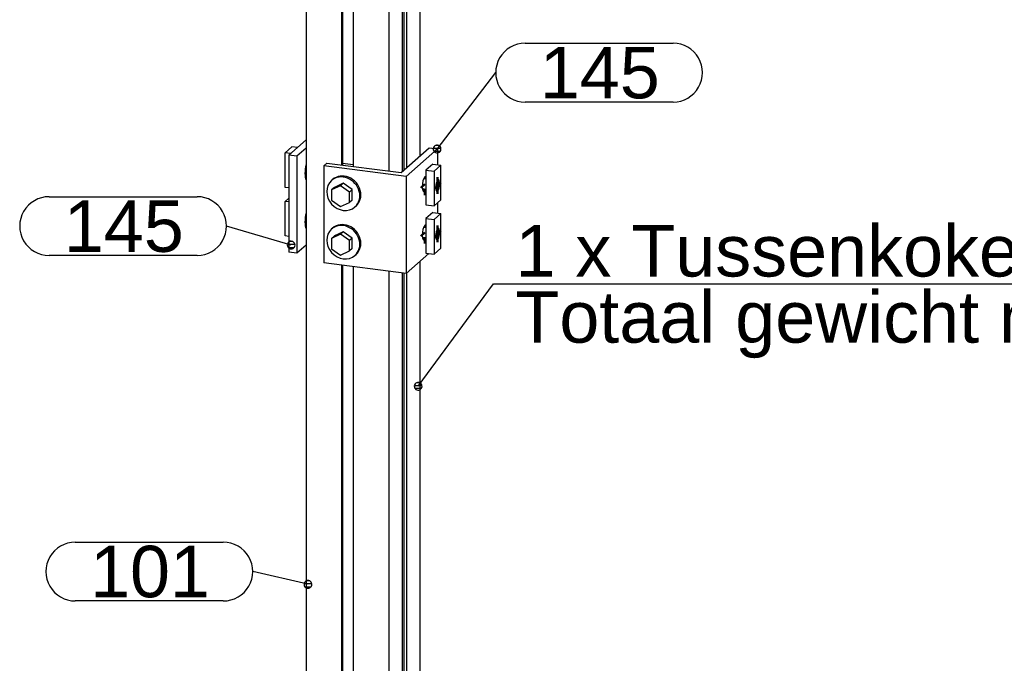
# Model space of a CAD drawing. Header units: millimetres. Extents: x -2 to 418, y -488 to -191.
# Tile 27 of 29: x 274 to 341, y -307 to -264. Entities that reach past the tile are written whole.
import ezdxf
from ezdxf.enums import TextEntityAlignment as Align

# ---------------------------------------------------------------- set-up
doc = ezdxf.new("R2010")
doc.units = ezdxf.units.MM
doc.linetypes.add('STRICHPUNKT2', pattern=[18.5, 10, -4, 0.5, -4])
doc.layers.get('0').update_dxf_attribs({"linetype": 'CONTINUOUS'})
for name, color, linetype in [('DIM49', 4, 'CONTINUOUS'), ('LE_RED', 1, 'CONTINUOUS'), ('TXT_ALL', 7, 'CONTINUOUS'), ('TXT_DIM49', 2, 'CONTINUOUS')]:
    doc.layers.add(name, color=color, linetype=linetype)
doc.layers.add('LE_ALL', color=7, linetype='CONTINUOUS', lineweight=50)
doc.styles.add('ARIAL', font='arial.ttf')

# ---------------------------------------------------------------- blocks, each defined once
blk = doc.blocks.new('SHAPE_01379', base_point=(294.066, -302.036))
at = {"layer": 'DIM49', "color": 3}
for p, q in [((278.249, -299.166), (288.312, -299.166)), ((294.066, -302.036), (290.312, -301.166)), ((294.178, -301.799), (293.956, -301.799)), ((294.325, -301.999), (293.807, -301.999)), ((293.862, -302.199), (294.27, -302.199)), ((288.312, -303.166), (278.249, -303.166))]:
    blk.add_line(p, q, dxfattribs=at)
blk.add_lwpolyline([(294.329, -302.027), (294.318, -301.959), (294.289, -301.897), (294.246, -301.843), (294.19, -301.803), (294.125, -301.779), (294.057, -301.773), (293.989, -301.784), (293.927, -301.812), (293.874, -301.856), (293.834, -301.912), (293.81, -301.976), (293.803, -302.045), (293.814, -302.113), (293.843, -302.175), (293.886, -302.228), (293.942, -302.268), (294.007, -302.292), (294.075, -302.299), (294.143, -302.288), (294.205, -302.259), (294.258, -302.216), (294.298, -302.16), (294.323, -302.095)], close=True, dxfattribs=at)
for centre, start_param, end_param in [((278.249, -301.166), 1.570796, 4.712389), ((288.312, -301.166), 4.712389, 7.853982)]:
    blk.add_ellipse(centre, major_axis=(2, 0), ratio=1, start_param=start_param, end_param=end_param, dxfattribs=at)
at = {"layer": 'TXT_ALL', "style": 'ARIAL'}
blk.add_text('101', height=3.5, dxfattribs=at).set_placement((279.249, -301.166), align=Align.MIDDLE_LEFT)
blk = doc.blocks.new('Profiel 60x60_00033', base_point=(296.877, -344.581))
for p, q in [((293.947, -210.708), (293.947, -345.813)), ((301.68, -226.795), (301.68, -272.898)), ((296.355, -227.062), (296.355, -273.517)), ((296.426, -227.071), (296.426, -273.526)), ((297.15, -227.162), (297.15, -273.617)), ((299.559, -227.466), (299.559, -273.921)), ((300.469, -227.58), (300.469, -273.966)), ((300.583, -227.595), (300.583, -273.866)), ((300.77, -227.598), (300.77, -273.701)), ((296.355, -280.331), (296.355, -326.786)), ((296.426, -280.339), (296.426, -326.795)), ((297.15, -280.431), (297.15, -326.886)), ((301.68, -280.064), (301.68, -326.167)), ((299.559, -280.734), (299.559, -327.189)), ((300.469, -280.849), (300.469, -327.235)), ((300.583, -280.863), (300.583, -327.135)), ((300.77, -280.867), (300.77, -326.97))]:
    blk.add_line(p, q)
blk.add_blockref('SHAPE_01379', (294.066, -302.036))
blk = doc.blocks.new('Profiel 60x60_00032')
blk.add_blockref('Profiel 60x60_00033', (296.877, -344.581))
blk = doc.blocks.new('SHAPE_01385', base_point=(302.847, -272.425))
at = {"layer": 'DIM49', "color": 3}
for p, q in [((308.832, -265.229), (318.895, -265.229)), ((302.847, -272.425), (306.832, -267.229)), ((318.895, -269.229), (308.832, -269.229)), ((303.107, -272.386), (302.587, -272.386)), ((302.956, -272.186), (302.739, -272.186)), ((303.055, -272.586), (302.639, -272.586))]:
    blk.add_line(p, q, dxfattribs=at)
blk.add_lwpolyline([(302.747, -272.668), (302.813, -272.686), (302.882, -272.686), (302.948, -272.668), (303.008, -272.634), (303.056, -272.585), (303.091, -272.526), (303.108, -272.459), (303.108, -272.391), (303.091, -272.324), (303.056, -272.265), (303.008, -272.216), (302.948, -272.182), (302.882, -272.164), (302.813, -272.164), (302.746, -272.182), (302.687, -272.216), (302.638, -272.265), (302.604, -272.324), (302.586, -272.391), (302.586, -272.46), (302.604, -272.526), (302.638, -272.585), (302.687, -272.634)], close=True, dxfattribs=at)
for centre, start_param, end_param in [((308.832, -267.229), 1.570796, 4.712389), ((318.895, -267.229), 4.712389, 7.853982)]:
    blk.add_ellipse(centre, major_axis=(2, 0), ratio=1, start_param=start_param, end_param=end_param, dxfattribs=at)
at = {"layer": 'TXT_ALL', "style": 'ARIAL'}
blk.add_text('145', height=3.5, dxfattribs=at).set_placement((309.832, -267.229), align=Align.MIDDLE_LEFT)
blk = doc.blocks.new('Hoeklijn 60x60x6_00158', base_point=(302.088, -274.291))
for p, q in [((302.871, -272.414), (300.75, -274.285)), ((295.138, -273.578), (295.138, -280.177)), ((300.75, -274.285), (300.75, -280.884)), ((302.871, -276.091), (302.871, -276.791)), ((302.278, -279.536), (300.75, -280.884)), ((300.75, -280.884), (295.138, -280.177))]:
    blk.add_line(p, q)
blk.add_lwpolyline([(300.75, -274.285), (295.138, -273.578), (295.35, -273.39), (300.401, -274.027), (302.31, -272.343), (302.871, -272.414), (302.871, -273.491)])
for centre, start_param, end_param in [((302.023, -274.812), 3.141593, 6.283185), ((302.023, -274.812), 0, 0.739301), ((302.023, -278.112), 3.141593, 6.283185), ((302.023, -278.112), 0, 0.739301)]:
    blk.add_ellipse(centre, major_axis=(-0.066, -0.521), ratio=0.333333, start_param=start_param, end_param=end_param)
blk.add_blockref('SHAPE_01385', (302.847, -272.425))
blk = doc.blocks.new('_00160', base_point=(302.023, -278.497))
at = {"layer": 'LE_ALL', "color": 1, "linetype": 'STRICHPUNKT2'}
for p, q in [((302.023, -274.812), (301.744, -275.058)), ((302.023, -275.197), (302.023, -275.554)), ((302.023, -278.112), (301.744, -278.357)), ((302.023, -278.497), (302.023, -278.854))]:
    blk.add_line(p, q, dxfattribs=at)
blk = doc.blocks.new('_00159')
blk.add_blockref('_00160', (302.023, -278.497))
blk = doc.blocks.new('Hoeklijn 60x60x6_00157')
for name, p in [('Hoeklijn 60x60x6_00158', (302.088, -274.291)), ('_00159', (0, 0))]:
    blk.add_blockref(name, p)
blk = doc.blocks.new('1011-2 Moerblok M8 SMALL_00163', base_point=(302.832, -275.299))
for p, q in [((302.551, -273.451), (302.091, -273.856)), ((302.551, -273.451), (303.112, -273.521)), ((303.112, -273.521), (302.653, -273.927)), ((303.112, -275.878), (303.112, -273.521)), ((302.091, -273.856), (302.653, -273.927)), ((302.653, -273.927), (302.653, -276.284)), ((302.653, -276.284), (303.112, -275.878))]:
    blk.add_line(p, q)
blk.add_lwpolyline([(302.091, -273.856), (302.091, -276.213), (302.653, -276.284)])
at = {"layer": 'LE_RED'}
for start_param, end_param in [(5.336778, 6.283185), (0, 1.932163), (3.141593, 3.765982), (1.932163, 3.141593)]:
    blk.add_ellipse((302.882, -274.903), major_axis=(-0.05, -0.397), ratio=0.333333, start_param=start_param, end_param=end_param, dxfattribs=at)
blk = doc.blocks.new('DIN 13-M8_00165', base_point=(302.925, -274.565))
for start_param, end_param in [(3.141593, 6.283185), (0, 3.141593)]:
    blk.add_ellipse((302.882, -274.903), major_axis=(-0.043, -0.337), ratio=0.333333, start_param=start_param, end_param=end_param)
at = {"layer": 'LE_RED'}
for start_param, end_param in [(5.336778, 6.283185), (0, 1.932163), (3.141593, 3.765982), (1.932163, 3.141593)]:
    blk.add_ellipse((302.882, -274.903), major_axis=(-0.05, -0.397), ratio=0.333333, start_param=start_param, end_param=end_param, dxfattribs=at)
blk = doc.blocks.new('DIN 13-M8_00164')
blk.add_blockref('DIN 13-M8_00165', (302.925, -274.565))
blk = doc.blocks.new('_00167', base_point=(303.069, -274.926))
at = {"layer": 'LE_ALL', "color": 1, "linetype": 'STRICHPUNKT2'}
for p, q in [((302.882, -274.903), (302.882, -274.337)), ((302.882, -274.903), (302.67, -275.09)), ((303.069, -274.926), (302.826, -274.895)), ((302.882, -274.903), (303.095, -274.715)), ((302.882, -274.903), (302.882, -275.468))]:
    blk.add_line(p, q, dxfattribs=at)
blk = doc.blocks.new('_00166')
blk.add_blockref('_00167', (303.069, -274.926))
blk = doc.blocks.new('1011-2 Moerblok M8 SMALL_00162')
for name, p in [('1011-2 Moerblok M8 SMALL_00163', (302.832, -275.299)), ('_00166', (0, 0)), ('DIN 13-M8_00164', (0, 0))]:
    blk.add_blockref(name, p)
blk = doc.blocks.new('Zeskant tapbout-M8x16 (DIN 933)_00169', base_point=(302.895, -274.572))
blk.add_ellipse((302.826, -274.895), major_axis=(-0.043, -0.337), ratio=0.333333, start_param=0.252233, end_param=2.889359)
blk = doc.blocks.new('GEWINDE_00171', base_point=(301.97, -274.384))
for p, q in [((301.97, -274.384), (302.091, -274.4)), ((301.856, -275.176), (302.091, -275.206))]:
    blk.add_line(p, q)
at = {"layer": 'LE_RED'}
for p, q in [((301.94, -274.441), (302.091, -274.46)), ((301.846, -275.115), (302.091, -275.146))]:
    blk.add_line(p, q, dxfattribs=at)
blk = doc.blocks.new('GEWINDE_00170')
blk.add_blockref('GEWINDE_00171', (301.97, -274.384))
blk = doc.blocks.new('Zeskant tapbout-M8x16 (DIN 933)_00168')
for name, p in [('GEWINDE_00170', (0, 0)), ('Zeskant tapbout-M8x16 (DIN 933)_00169', (302.895, -274.572))]:
    blk.add_blockref(name, p)
blk = doc.blocks.new('Montage scherm_00161')
for name in ['1011-2 Moerblok M8 SMALL_00162', 'Zeskant tapbout-M8x16 (DIN 933)_00168']:
    blk.add_blockref(name, (0, 0))
blk = doc.blocks.new('1011-2 Moerblok M8 SMALL_00174', base_point=(302.832, -278.599))
for p, q in [((302.551, -276.75), (302.091, -277.156)), ((302.091, -277.156), (302.653, -277.227)), ((302.551, -276.75), (303.112, -276.821)), ((303.112, -276.821), (302.653, -277.227)), ((303.112, -279.178), (303.112, -276.821)), ((302.653, -277.227), (302.653, -279.584)), ((302.653, -279.584), (303.112, -279.178))]:
    blk.add_line(p, q)
blk.add_lwpolyline([(302.091, -277.156), (302.091, -279.513), (302.653, -279.584)])
at = {"layer": 'LE_RED'}
for start_param, end_param in [(3.141593, 3.765982), (1.932163, 3.141593), (5.336778, 6.283185), (0, 1.932163)]:
    blk.add_ellipse((302.882, -278.202), major_axis=(-0.05, -0.397), ratio=0.333333, start_param=start_param, end_param=end_param, dxfattribs=at)
blk = doc.blocks.new('DIN 13-M8_00176', base_point=(302.925, -277.865))
for start_param, end_param in [(3.141593, 6.283185), (0, 3.141593)]:
    blk.add_ellipse((302.882, -278.202), major_axis=(-0.043, -0.337), ratio=0.333333, start_param=start_param, end_param=end_param)
at = {"layer": 'LE_RED'}
for start_param, end_param in [(3.141593, 3.765982), (1.932163, 3.141593), (5.336778, 6.283185), (0, 1.932163)]:
    blk.add_ellipse((302.882, -278.202), major_axis=(-0.05, -0.397), ratio=0.333333, start_param=start_param, end_param=end_param, dxfattribs=at)
blk = doc.blocks.new('DIN 13-M8_00175')
blk.add_blockref('DIN 13-M8_00176', (302.925, -277.865))
blk = doc.blocks.new('_00178', base_point=(303.069, -278.226))
at = {"layer": 'LE_ALL', "color": 1, "linetype": 'STRICHPUNKT2'}
for p, q in [((302.882, -278.202), (302.882, -277.637)), ((302.882, -278.202), (302.67, -278.389)), ((303.069, -278.226), (302.826, -278.195)), ((302.882, -278.202), (303.095, -278.015)), ((302.882, -278.202), (302.882, -278.768))]:
    blk.add_line(p, q, dxfattribs=at)
blk = doc.blocks.new('_00177')
blk.add_blockref('_00178', (303.069, -278.226))
blk = doc.blocks.new('1011-2 Moerblok M8 SMALL_00173')
for name, p in [('1011-2 Moerblok M8 SMALL_00174', (302.832, -278.599)), ('_00177', (0, 0)), ('DIN 13-M8_00175', (0, 0))]:
    blk.add_blockref(name, p)
blk = doc.blocks.new('Zeskant tapbout-M8x16 (DIN 933)_00180', base_point=(302.895, -277.872))
blk.add_ellipse((302.826, -278.195), major_axis=(-0.043, -0.337), ratio=0.333333, start_param=0.252233, end_param=2.889359)
blk = doc.blocks.new('GEWINDE_00182', base_point=(301.97, -277.684))
for p, q in [((301.97, -277.684), (302.091, -277.7)), ((301.856, -278.476), (302.091, -278.506))]:
    blk.add_line(p, q)
at = {"layer": 'LE_RED'}
for p, q in [((301.94, -277.741), (302.091, -277.76)), ((301.846, -278.414), (302.091, -278.445))]:
    blk.add_line(p, q, dxfattribs=at)
blk = doc.blocks.new('GEWINDE_00181')
blk.add_blockref('GEWINDE_00182', (301.97, -277.684))
blk = doc.blocks.new('Zeskant tapbout-M8x16 (DIN 933)_00179')
for name, p in [('GEWINDE_00181', (0, 0)), ('Zeskant tapbout-M8x16 (DIN 933)_00180', (302.895, -277.872))]:
    blk.add_blockref(name, p)
blk = doc.blocks.new('Montage scherm_00172')
for name in ['1011-2 Moerblok M8 SMALL_00173', 'Zeskant tapbout-M8x16 (DIN 933)_00179']:
    blk.add_blockref(name, (0, 0))
blk = doc.blocks.new('Carrosseriering M8 (ISO 7093 _ DIN 9021)_00185', base_point=(297.334, -279.604))
for p, q in [((295.676, -277.866), (295.747, -277.804)), ((297.264, -279.666), (297.334, -279.604))]:
    blk.add_line(p, q)
for centre, start_param, end_param in [((296.47, -278.766), 0, 3.141593), ((296.541, -278.704), 6.283185, 9.424778), ((296.47, -278.766), 3.141593, 6.283185)]:
    blk.add_ellipse(centre, major_axis=(0.794, -0.9), ratio=0.881917, start_param=start_param, end_param=end_param)
blk = doc.blocks.new('Carrosseriering M8 (ISO 7093 _ DIN 9021)_00184')
blk.add_blockref('Carrosseriering M8 (ISO 7093 _ DIN 9021)_00185', (297.334, -279.604))
blk = doc.blocks.new('Zeskant tapbout-M8x18 (DIN 933)_00187', base_point=(295.862, -278.336))
for p, q in [((296.283, -278.224), (295.675, -278.501)), ((295.862, -278.336), (295.675, -278.501)), ((295.675, -278.501), (295.675, -279.209)), ((296.47, -278.059), (295.862, -278.336)), ((296.47, -278.059), (296.283, -278.224)), ((296.891, -278.654), (296.283, -278.224)), ((297.078, -278.489), (296.47, -278.059)), ((297.078, -278.489), (296.891, -278.654)), ((297.078, -279.197), (297.078, -278.489)), ((296.891, -279.362), (296.891, -278.654)), ((295.675, -279.209), (296.283, -279.639)), ((296.283, -279.639), (296.891, -279.362)), ((297.078, -279.197), (296.891, -279.362))]:
    blk.add_line(p, q)
blk = doc.blocks.new('Zeskant tapbout-M8x18 (DIN 933)_00186')
blk.add_blockref('Zeskant tapbout-M8x18 (DIN 933)_00187', (295.862, -278.336))
blk = doc.blocks.new('Montage baluster_00183')
for name in ['Carrosseriering M8 (ISO 7093 _ DIN 9021)_00184', 'Zeskant tapbout-M8x18 (DIN 933)_00186']:
    blk.add_blockref(name, (0, 0))
blk = doc.blocks.new('1011 Moerblok M8_00190', base_point=(297.15, -273.497))
blk.add_line((297.15, -273.497), (296.426, -273.405))
blk = doc.blocks.new('1011 Moerblok M8_00189')
blk.add_blockref('1011 Moerblok M8_00190', (297.15, -273.497))
blk = doc.blocks.new('Carrosseriering M8 (ISO 7093 _ DIN 9021)_00192', base_point=(297.334, -276.304))
for p, q in [((295.676, -274.567), (295.747, -274.504)), ((297.264, -276.367), (297.334, -276.304))]:
    blk.add_line(p, q)
for centre, start_param, end_param in [((296.47, -275.467), 0, 3.141593), ((296.541, -275.404), 6.283185, 9.424778), ((296.47, -275.467), 3.141593, 6.283185)]:
    blk.add_ellipse(centre, major_axis=(0.794, -0.9), ratio=0.881917, start_param=start_param, end_param=end_param)
blk = doc.blocks.new('Carrosseriering M8 (ISO 7093 _ DIN 9021)_00191')
blk.add_blockref('Carrosseriering M8 (ISO 7093 _ DIN 9021)_00192', (297.334, -276.304))
blk = doc.blocks.new('Zeskant tapbout-M8x18 (DIN 933)_00194', base_point=(295.862, -275.036))
for p, q in [((296.283, -274.924), (295.675, -275.201)), ((295.862, -275.036), (295.675, -275.201)), ((296.47, -274.759), (295.862, -275.036)), ((296.47, -274.759), (296.283, -274.924)), ((296.891, -275.355), (296.283, -274.924)), ((297.078, -275.189), (296.47, -274.759)), ((295.675, -275.201), (295.675, -275.909)), ((297.078, -275.189), (296.891, -275.355)), ((296.891, -276.062), (296.891, -275.355)), ((297.078, -275.897), (297.078, -275.189)), ((295.675, -275.909), (296.283, -276.339)), ((296.283, -276.339), (296.891, -276.062)), ((297.078, -275.897), (296.891, -276.062))]:
    blk.add_line(p, q)
blk = doc.blocks.new('Zeskant tapbout-M8x18 (DIN 933)_00193')
blk.add_blockref('Zeskant tapbout-M8x18 (DIN 933)_00194', (295.862, -275.036))
blk = doc.blocks.new('Montage baluster_00188')
for name in ['1011 Moerblok M8_00189', 'Carrosseriering M8 (ISO 7093 _ DIN 9021)_00191', 'Zeskant tapbout-M8x18 (DIN 933)_00193']:
    blk.add_blockref(name, (0, 0))
blk = doc.blocks.new('Bevestigingshoeklijn_00156')
for name in ['Hoeklijn 60x60x6_00157', 'Montage baluster_00188', 'Montage scherm_00161', 'Montage scherm_00172', 'Montage baluster_00183']:
    blk.add_blockref(name, (0, 0))
blk = doc.blocks.new('SHAPE_01383', base_point=(292.923, -278.96))
at = {"layer": 'DIM49', "color": 3}
for p, q in [((276.467, -275.671), (286.53, -275.671)), ((292.923, -278.96), (288.53, -277.671)), ((293.182, -278.923), (292.665, -278.923)), ((292.719, -279.123), (293.127, -279.123)), ((293.033, -278.723), (292.812, -278.723)), ((286.53, -279.671), (276.467, -279.671))]:
    blk.add_line(p, q, dxfattribs=at)
blk.add_lwpolyline([(293.187, -278.966), (293.179, -278.898), (293.154, -278.834), (293.114, -278.779), (293.06, -278.735), (292.998, -278.708), (292.93, -278.697), (292.861, -278.704), (292.797, -278.729), (292.742, -278.77), (292.699, -278.823), (292.671, -278.886), (292.66, -278.954), (292.668, -279.022), (292.692, -279.086), (292.733, -279.142), (292.786, -279.185), (292.849, -279.213), (292.917, -279.223), (292.986, -279.216), (293.05, -279.191), (293.105, -279.151), (293.148, -279.097), (293.176, -279.034)], close=True, dxfattribs=at)
for centre, start_param, end_param in [((276.467, -277.671), 1.570796, 4.712389), ((286.53, -277.671), 4.712389, 7.853982)]:
    blk.add_ellipse(centre, major_axis=(2, 0), ratio=1, start_param=start_param, end_param=end_param, dxfattribs=at)
at = {"layer": 'TXT_ALL', "style": 'ARIAL'}
blk.add_text('145', height=3.5, dxfattribs=at).set_placement((277.467, -277.671), align=Align.MIDDLE_LEFT)
blk = doc.blocks.new('Hoeklijn 60x60x6_00251', base_point=(293.947, -278.965))
for p, q in [((292.756, -272.85), (293.947, -271.799)), ((293.317, -272.921), (293.317, -279.52)), ((293.947, -278.965), (293.317, -279.52)), ((293.317, -279.52), (292.756, -279.449))]:
    blk.add_line(p, q)
blk.add_lwpolyline([(293.947, -272.365), (293.317, -272.921), (292.756, -272.85), (292.756, -279.449)])
blk.add_blockref('SHAPE_01383', (292.923, -278.96))
blk = doc.blocks.new('Hoeklijn 60x60x6_00250')
blk.add_blockref('Hoeklijn 60x60x6_00251', (293.947, -278.965))
blk = doc.blocks.new('1011-2 Moerblok M8 SMALL_00254', base_point=(292.889, -272.732))
for p, q in [((292.515, -272.685), (292.974, -272.28)), ((293.349, -272.327), (292.974, -272.28)), ((292.889, -272.732), (292.515, -272.685)), ((292.515, -275.042), (292.515, -272.685)), ((292.756, -275.072), (292.515, -275.042))]:
    blk.add_line(p, q)
blk = doc.blocks.new('1011-2 Moerblok M8 SMALL_00253')
blk.add_blockref('1011-2 Moerblok M8 SMALL_00254', (292.889, -272.732))
blk = doc.blocks.new('Sluitring (DIN 125)-M8_00256', base_point=(293.947, -273.485))
blk.add_ellipse((294.148, -273.838), major_axis=(-0.1, -0.794), ratio=0.333333, start_param=4.294008, end_param=5.853504)
blk = doc.blocks.new('Sluitring (DIN 125)-M8_00255')
blk.add_blockref('Sluitring (DIN 125)-M8_00256', (293.947, -273.485))
blk = doc.blocks.new('Montage scherm_00252')
for name in ['1011-2 Moerblok M8 SMALL_00253', 'Sluitring (DIN 125)-M8_00255']:
    blk.add_blockref(name, (0, 0))
blk = doc.blocks.new('1011-2 Moerblok M8 SMALL_00259', base_point=(292.756, -276.015))
for p, q in [((292.515, -275.985), (292.756, -275.773)), ((292.756, -276.015), (292.515, -275.985)), ((292.515, -278.342), (292.515, -275.985)), ((292.756, -278.372), (292.515, -278.342))]:
    blk.add_line(p, q)
blk = doc.blocks.new('1011-2 Moerblok M8 SMALL_00258')
blk.add_blockref('1011-2 Moerblok M8 SMALL_00259', (292.756, -276.015))
blk = doc.blocks.new('Sluitring (DIN 125)-M8_00261', base_point=(293.947, -276.785))
blk.add_ellipse((294.148, -277.138), major_axis=(-0.1, -0.794), ratio=0.333333, start_param=4.294008, end_param=5.853504)
blk = doc.blocks.new('Sluitring (DIN 125)-M8_00260')
blk.add_blockref('Sluitring (DIN 125)-M8_00261', (293.947, -276.785))
blk = doc.blocks.new('Montage scherm_00257')
for name in ['1011-2 Moerblok M8 SMALL_00258', 'Sluitring (DIN 125)-M8_00260']:
    blk.add_blockref(name, (0, 0))
blk = doc.blocks.new('Bevestigingshoeklijn_00248')
for name in ['Hoeklijn 60x60x6_00250', 'Montage scherm_00252', 'Montage scherm_00257']:
    blk.add_blockref(name, (0, 0))
blk = doc.blocks.new('Losse delen_00116')
for name in ['Bevestigingshoeklijn_00156', 'Bevestigingshoeklijn_00248']:
    blk.add_blockref(name, (0, 0))
blk = doc.blocks.new('Tussenkoker_00031')
for name in ['Profiel 60x60_00032', 'Losse delen_00116']:
    blk.add_blockref(name, (0, 0))
blk = doc.blocks.new('_A3D0042_00030')
blk.add_blockref('Tussenkoker_00031', (0, 0))
blk = doc.blocks.new('_ANS0042_00029')
blk.add_blockref('_A3D0042_00030', (0, 0))
blk = doc.blocks.new('SHAPE_01377', base_point=(301.561, -288.562))
at = {"layer": 'DIM49', "color": 3}
for p, q in [((301.561, -288.562), (306.674, -281.599)), ((306.674, -281.599), (375.255, -281.599)), ((301.821, -288.523), (301.302, -288.523)), ((301.669, -288.323), (301.45, -288.323)), ((301.768, -288.723), (301.354, -288.723))]:
    blk.add_line(p, q, dxfattribs=at)
blk.add_lwpolyline([(301.465, -288.807), (301.532, -288.823), (301.601, -288.822), (301.667, -288.803), (301.726, -288.767), (301.773, -288.718), (301.806, -288.657), (301.823, -288.591), (301.821, -288.522), (301.802, -288.456), (301.766, -288.397), (301.717, -288.35), (301.657, -288.316), (301.59, -288.3), (301.521, -288.301), (301.455, -288.321), (301.396, -288.356), (301.349, -288.406), (301.316, -288.466), (301.299, -288.533), (301.301, -288.602), (301.32, -288.668), (301.356, -288.726), (301.405, -288.774)], close=True, dxfattribs=at)
at = {"layer": 'TXT_ALL', "color": 1, "style": 'ARIAL'}
blk.add_text('1 x Tussenkoker', height=3.5, dxfattribs=at).set_placement((308.174, -279.349), align=Align.MIDDLE_LEFT)
at = {"layer": 'TXT_DIM49', "style": 'ARIAL'}
blk.add_text('Totaal gewicht merk :', height=3.5, dxfattribs=at).set_placement((308.174, -283.849), align=Align.MIDDLE_LEFT)
blk = doc.blocks.new('PART_412_01376')
blk.add_blockref('SHAPE_01377', (301.561, -288.562))
blk = doc.blocks.new('VIEW_42_01375')
blk.add_blockref('PART_412_01376', (0, 0))
blk = doc.blocks.new('DVI_FIGURE_01374')
blk.add_blockref('VIEW_42_01375', (0, 0))

msp = doc.modelspace()

# ---------------------------------------------------------------- block references
for name in ['_ANS0042_00029', 'DVI_FIGURE_01374']:
    msp.add_blockref(name, (0, 0))

doc.saveas('drawing.dxf')
